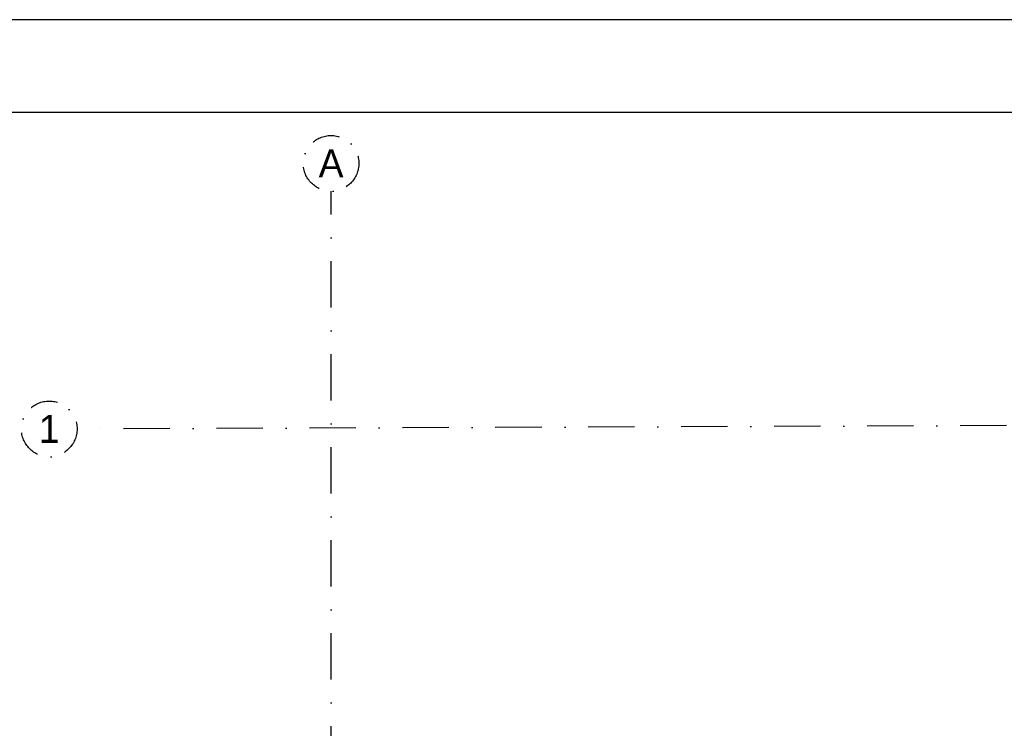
# Model space of a CAD drawing. Header units: centimetres. Extents: x 148004 to 151785, y -7215 to -1472.
# Tile 4 of 20: x 148731 to 149261, y -5621 to -5240. Entities that reach past the tile are written whole.
import ezdxf
from ezdxf.enums import TextEntityAlignment as Align

# ---------------------------------------------------------------- set-up
doc = ezdxf.new("R2010")
doc.units = ezdxf.units.CM
doc.header["$LTSCALE"] = 0.1
doc.linetypes.add('DASHDOT', pattern=[1, 0.5, -0.25, 0, -0.25])
for name, color, linetype in [('Format', 7, 'Continuous'), ('osie_R&F', 6, 'DASHDOT'), ('ozn_graficzne_R&F', 5, 'Continuous')]:
    doc.layers.add(name, color=color, linetype=linetype)
doc.layers.add('HACZE', color=52, linetype='Continuous', lineweight=9)
doc.styles.add('TECH', font='txt')

# ---------------------------------------------------------------- blocks, each defined once
blk = doc.blocks.new('osie_przyziemie')
at = {"layer": 'osie_R&F', "ltscale": 500}
for points in [[(149148.5, -6296.58), (149148.5, -5332.1)], [(150364.22, -5455.35), (149011.58, -5460.19)]]:
    blk.add_lwpolyline(points, dxfattribs=at)
at = {"layer": 'osie_R&F', "ltscale": 300}
for centre in [(149148.5, -5317.1), (148996.58, -5460.19)]:
    blk.add_circle(centre, 15, dxfattribs=at)
at = {"layer": 'osie_R&F', "color": 3, "ltscale": 75, "style": 'TECH'}
for s, p in [('A', (149148.5, -5317.1)), ('1', (148996.58, -5460.19))]:
    blk.add_text(s, height=15, dxfattribs=at).set_placement(p, align=Align.MIDDLE_CENTER)

msp = doc.modelspace()

# ---------------------------------------------------------------- linework, layer by layer
at = {"layer": 'Format'}
msp.add_lwpolyline([(148592.9, -6724.73), (150692.9, -6724.73), (150692.9, -5239.73), (148592.9, -5239.73)], close=True, dxfattribs=at)
at = {"layer": 'ozn_graficzne_R&F'}
msp.add_lwpolyline([(148717.9, -6674.73), (150642.9, -6674.73), (150642.9, -5289.73), (148717.9, -5289.73)], close=True, dxfattribs=at)

# ---------------------------------------------------------------- block references
at = {"layer": 'HACZE'}
msp.add_blockref('osie_przyziemie', (-250.02, -0.01), dxfattribs=at)

doc.saveas('drawing.dxf')
